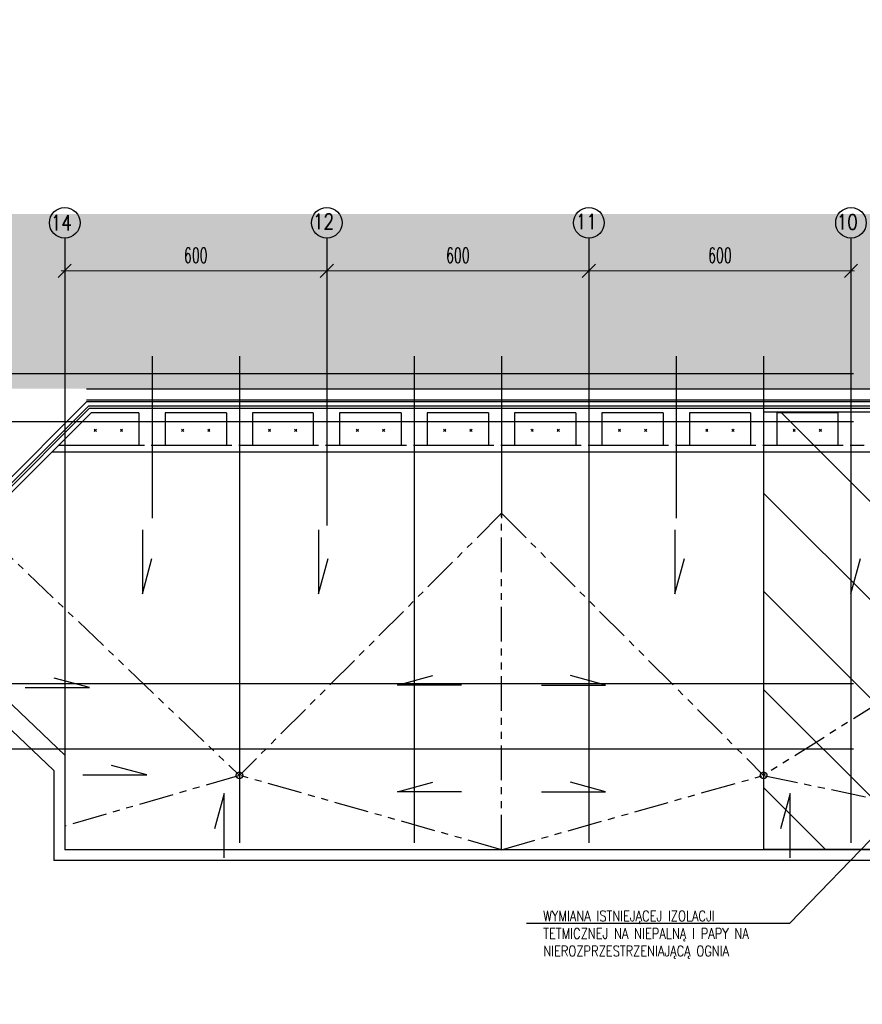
# Model space of a CAD drawing. Header units: centimetres. Extents: x -228435 to 46820, y -89367 to 152985.
# Tile 19 of 256: x -96871 to -77580, y 63660 to 86198. Entities that reach past the tile are written whole.
import ezdxf

# ---------------------------------------------------------------- set-up
doc = ezdxf.new("R2010")
doc.units = ezdxf.units.CM
doc.header["$LTSCALE"] = 50
doc.header["$PDMODE"] = 35
doc.header["$PDSIZE"] = 0.1
for name, pattern in [('Kondygnacja  -0_5$0$HIDDEN', [9.525, 6.35, -3.175]), ('Kondygnacja  -0_5$0$PHANTOM2', [31.75, 15.875, -3.175, 3.175, -3.175, 3.175, -3.175]), ('Osie rzutów$0$DASHDOT2', [12.7, 6.35, -3.175, 0, -3.175])]:
    doc.linetypes.add(name, pattern=pattern)
doc.layers.get('0').update_dxf_attribs({"color": 8})
doc.layers.get('DEFPOINTS').update_dxf_attribs({"color": 8})
for name, color, linetype in [('Dach$0$ARCH_INFO_OPISY', 8, 'Continuous'), ('Dach$0$ARCH_WIDOK_IST', 8, 'Continuous'), ('Kondygnacja  -0_5$0$ARCH_GRUNT', 8, 'Continuous'), ('Kondygnacja  -0_5$0$ARCH_INFO_OPISY_IST', 8, 'Continuous'), ('Kondygnacja  -0_5$0$ARCH_MUROWANE_IST', 8, 'Continuous'), ('Kondygnacja  -0_5$0$ARCH_NIEWIDOK_IST', 8, 'Kondygnacja  -0_5$0$HIDDEN'), ('Kondygnacja  -0_5$0$ARCH_ODWODNIENIE_IST', 8, 'Kondygnacja  -0_5$0$PHANTOM2'), ('Kondygnacja  -0_5$0$ARCH_WIDOK_IST', 8, 'Continuous'), ('Osie rzutów$0$ARCH_INFO_OSIE_IST', 8, 'Osie rzutów$0$DASHDOT2'), ('Osie rzutów$0$ARCH_INFO_OSIE_OPISY_IST', 8, 'Continuous')]:
    doc.layers.add(name, color=color, linetype=linetype)
doc.layers.add('Osie rzutów$0$ARCH_INFO_WYMIARY', color=8, linetype='Continuous', lineweight=9)
doc.styles.add('Dach$0$ROMANS-50-CM', font='romans.shx', dxfattribs={"width": 0.8, "height": 10})
doc.styles.add('Osie rzutów$0$ROMANS-250-CM', font='romans.shx', dxfattribs={"width": 0.8, "height": 50})
doc.styles.add('Osie rzutów$0$wymiary_cuprum', font='Romans.shx', dxfattribs={"width": 0.6})
doc.dimstyles.new('Osie rzutów$0$ARCH_ CT', dxfattribs={"dimtxt": 20, "dimasz": 20, "dimexe": 12, "dimexo": 20, "dimgap": 5, "dimtad": 1, "dimdec": 1, "dimrnd": 0.5, "dimzin": 9, "dimdsep": 46, "dimtxsty": 'Osie rzutów$0$wymiary_cuprum', "dimblk": 'Osie rzutów$0$_Oblique', "dimcen": 8, "dimdle": 12, "dimclrd": 256, "dimclre": 256, "dimclrt": 55, "dimadec": 1, "dimazin": 0, "dimtfac": 1, "dimtdec": 1, "dimtmove": 1, "dimatfit": 2, "dimldrblk": 'Osie rzutów$0$_Dot', "dimfxl": 50, "dimtolj": 1, "dimtzin": 0, "dimlwd": -1, "dimlwe": -1, "dimarcsym": 0})

# ---------------------------------------------------------------- blocks, each defined once
blk = doc.blocks.new('Osie rzutów$0$_Oblique')
at = {"color": 0, "linetype": 'ByBlock', "lineweight": -2}
blk.add_line((-0.5, -0.5), (0.5, 0.5), dxfattribs=at)
blk = doc.blocks.new('*D302')
at = {"layer": 'DEFPOINTS', "color": 0}
for p in [(2530, 12581.6), (3130, 12581.6), (3130, 12544.9)]:
    blk.add_point(p, dxfattribs=at)
at = {"layer": 'Osie rzutów$0$ARCH_INFO_WYMIARY'}
for p, q in [((2530, 12566.6), (2530, 12536.9)), ((3130, 12566.6), (3130, 12536.9)), ((2522, 12544.9), (3138, 12544.9))]:
    blk.add_line(p, q, dxfattribs=at)
at = {"layer": 'Osie rzutów$0$ARCH_INFO_WYMIARY', "xscale": 30, "yscale": 30, "zscale": 30, "rotation": 180}
blk.add_blockref('Osie rzutów$0$_Oblique', (2530, 12544.9), dxfattribs=at)
at = {"layer": 'Osie rzutów$0$ARCH_INFO_WYMIARY', "xscale": 30, "yscale": 30, "zscale": 30}
blk.add_blockref('Osie rzutów$0$_Oblique', (3130, 12544.9), dxfattribs=at)
at = {"layer": 'Osie rzutów$0$ARCH_INFO_WYMIARY', "color": 55, "insert": (2830, 12580.4), "char_height": 35, "attachment_point": 5, "style": 'Osie rzutów$0$wymiary_cuprum'}
blk.add_mtext('\\A1;600', dxfattribs=at)
blk = doc.blocks.new('Osie rzutów$0$_Dot')
at = {"color": 0, "linetype": 'ByBlock', "lineweight": -2}
blk.add_line((-0.5, 0), (-1, 0), dxfattribs=at)
at = {"color": 0, "linetype": 'ByBlock', "const_width": 0.5}
blk.add_lwpolyline([(-0.25, 0, 1), (0.25, 0, 1)], format="xyb", close=True, dxfattribs=at)
blk = doc.blocks.new('*D303')
at = {"layer": 'DEFPOINTS', "color": 0}
for p in [(3130, 12581.6), (3730, 12581.6), (3730, 12544.9)]:
    blk.add_point(p, dxfattribs=at)
at = {"layer": 'Osie rzutów$0$ARCH_INFO_WYMIARY'}
for p, q in [((3130, 12566.6), (3130, 12536.9)), ((3730, 12566.6), (3730, 12536.9)), ((3122, 12544.9), (3738, 12544.9))]:
    blk.add_line(p, q, dxfattribs=at)
at = {"layer": 'Osie rzutów$0$ARCH_INFO_WYMIARY', "xscale": 30, "yscale": 30, "zscale": 30, "rotation": 180}
blk.add_blockref('Osie rzutów$0$_Oblique', (3130, 12544.9), dxfattribs=at)
at = {"layer": 'Osie rzutów$0$ARCH_INFO_WYMIARY', "xscale": 30, "yscale": 30, "zscale": 30}
blk.add_blockref('Osie rzutów$0$_Oblique', (3730, 12544.9), dxfattribs=at)
at = {"layer": 'Osie rzutów$0$ARCH_INFO_WYMIARY', "color": 55, "insert": (3430, 12580.4), "char_height": 35, "attachment_point": 5, "style": 'Osie rzutów$0$wymiary_cuprum'}
blk.add_mtext('\\A1;600', dxfattribs=at)
blk = doc.blocks.new('*D304')
at = {"layer": 'DEFPOINTS', "color": 0}
for p in [(3730, 12581.6), (4330, 12581.6), (4330, 12544.9)]:
    blk.add_point(p, dxfattribs=at)
at = {"layer": 'Osie rzutów$0$ARCH_INFO_WYMIARY'}
for p, q in [((3730, 12566.6), (3730, 12536.9)), ((4330, 12566.6), (4330, 12536.9)), ((3722, 12544.9), (4338, 12544.9))]:
    blk.add_line(p, q, dxfattribs=at)
at = {"layer": 'Osie rzutów$0$ARCH_INFO_WYMIARY', "xscale": 30, "yscale": 30, "zscale": 30, "rotation": 180}
blk.add_blockref('Osie rzutów$0$_Oblique', (3730, 12544.9), dxfattribs=at)
at = {"layer": 'Osie rzutów$0$ARCH_INFO_WYMIARY', "xscale": 30, "yscale": 30, "zscale": 30}
blk.add_blockref('Osie rzutów$0$_Oblique', (4330, 12544.9), dxfattribs=at)
at = {"layer": 'Osie rzutów$0$ARCH_INFO_WYMIARY', "color": 55, "insert": (4030, 12580.4), "char_height": 35, "attachment_point": 5, "style": 'Osie rzutów$0$wymiary_cuprum'}
blk.add_mtext('\\A1;600', dxfattribs=at)
blk = doc.blocks.new('Osie rzutów')
at = {"layer": 'Osie rzutów$0$ARCH_INFO_OSIE_IST', "ltscale": 10}
for p, q in [((2530, 12619.9), (2530, 11235.9)), ((3130, 12619.9), (3130, 11961.71)), ((3730, 12619.9), (3730, 11235.9)), ((4330, 12619.9), (4330, 11235.9)), ((2730, 12349.95), (2730, 11978.96)), ((2930, 12349.95), (2930, 11235.9)), ((3330, 12349.95), (3330, 11235.9)), ((3530, 12349.95), (3530, 11978.96)), ((3930, 12349.95), (3930, 11978.96)), ((3930, 12349.95), (3930, 11978.96)), ((4130, 12349.95), (4130, 11235.9)), ((4130, 12349.95), (4130, 11235.9)), ((1578.78, 12310), (4336.04, 12310)), ((1573.48, 12200), (4336.04, 12200)), ((1573.48, 11600), (4336.04, 11600)), ((4336.04, 11450), (1573.48, 11450))]:
    blk.add_line(p, q, dxfattribs=at)
at = {"layer": 'Osie rzutów$0$ARCH_INFO_OSIE_OPISY_IST'}
for centre in [(2530, 12654.9), (3130, 12654.9), (3730, 12654.9), (4330, 12654.9)]:
    blk.add_circle(centre, 35, dxfattribs=at)
at = {"layer": 'Osie rzutów$0$ARCH_INFO_OSIE_OPISY_IST', "style": 'Osie rzutów$0$ROMANS-250-CM', "width": 0.8}
for s, p in [('14', (2498.35, 12637.61)), ('12', (3098.49, 12640.22)), ('11', (3700.27, 12640.01)), ('10', (4297.57, 12639.18))]:
    blk.add_text(s, height=35, dxfattribs=at).set_placement(p)
at = {"layer": 'Osie rzutów$0$ARCH_INFO_WYMIARY'}
for base, p1, p2, picture, middle in [((3130, 12544.9), (2530, 12581.6), (3130, 12581.6), '*D302', (2830, 12580.4)), ((3730, 12544.9), (3130, 12581.6), (3730, 12581.6), '*D303', (3430, 12580.4)), ((4330, 12544.9), (3730, 12581.6), (4330, 12581.6), '*D304', (4030, 12580.4))]:
    dim = blk.add_linear_dim(base=base, p1=p1, p2=p2, dimstyle='Osie rzutów$0$ARCH_ CT', override={"dimtxt": 35, "dimasz": 30, "dimexe": 8, "dimexo": 15, "dimgap": 18, "dimdle": 8}, dxfattribs=at)
    dim.commit()
    dim.dimension.update_dxf_attribs({"geometry": picture, "text_midpoint": middle})

msp = doc.modelspace()

# ---------------------------------------------------------------- hatches: boundary and pattern name
at = {"layer": 'Dach$0$ARCH_WIDOK_IST'}
h = msp.add_hatch(dxfattribs=at)
h.set_pattern_fill('ANSI31', color=256, scale=500, angle=90, style=0)
h.set_pattern_definition([(135, (-121139.8, -44987.4), (-1122.532, -1122.532), [])])
h.paths.add_polyline_path([(-79839.772, 67212.638), (-71829.772, 67212.638), (-71829.772, 77212.638), (-79839.772, 77212.638)])
at = {"layer": 'Kondygnacja  -0_5$0$ARCH_GRUNT', "linetype": 'Continuous', "lineweight": 5}
h = msp.add_hatch(dxfattribs=at)
h.set_pattern_fill('EARTH', color=256, scale=150.000081, angle=45, style=0)
h.set_pattern_definition([(45, (-121140, -45000), (-1e-09, 1347.039), [952.5005, -952.5005]), (45, (-121392.6, -44747.4), (-1e-09, 1347.039), [952.5005, -952.5005]), (45, (-121645.1, -44494.9), (-1e-09, 1347.039), [952.5005, -952.5005]), (135, (-121645.1, -44326.5), (-1347.039, -1e-09), [952.5005, -952.5005]), (135, (-121392.6, -44073.9), (-1347.039, -1e-09), [952.5005, -952.5005]), (135, (-121140, -43821.3), (-1347.039, -1e-09), [952.5005, -952.5005])])
h.paths.add_polyline_path([(-109800.334, 65464.54), (-97514.874, 77750), (-71890, 77750), (-71890, 102550), (-45638.959, 102550), (-33938.959, 90850), (-21790, 90850), (-21790, 82420), (-19190, 82420), (-19190, 79646.447), (-20488.223, 78348.223), (-20936.447, 77900), (-10065.736, 77900), (13934.264, 53900), (20210, 53900), (20210, 43250), (19310, 43250), (19310, 42946.447), (17513.553, 41150), (14360, 41150), (14360, 40060), (28010, 40070.689), (28010, 44557.06), (28010, 49088.932), (24210, 51112.647), (24210, 57900), (15591.118, 57900), (-8408.882, 81900), (-15190, 81900), (-15190, 86020), (-17790, 86020), (-17790, 94850), (-32282.105, 94850), (-43982.105, 106550), (-75890, 106550), (-75890, 81750), (-99171.728, 81750), (-112628.761, 68292.967)])

# ---------------------------------------------------------------- linework, layer by layer
at = {"elevation": 6300}
msp.add_lwpolyline([(-79839.772, 67212.638), (-71829.772, 67212.638), (-71829.772, 77212.638), (-79839.772, 77212.638)], close=True, dxfattribs=at)
at = {"layer": 'Dach$0$ARCH_INFO_OPISY', "elevation": 6300}
msp.add_lwpolyline([(-85266.371, 65517.44), (-79235.788, 65517.44), (-77169.489, 67654.836)], dxfattribs=at)
at = {"layer": 'Kondygnacja  -0_5$0$ARCH_INFO_OPISY_IST'}
for p, q in [((-94062.693, 74523.807), (-94062.693, 73057.152)), ((-90029.428, 74523.807), (-90029.428, 73057.152)), ((-81873.265, 74523.807), (-81873.265, 73057.152)), ((-77840, 74523.807), (-77840, 73057.152)), ((-94062.693, 73057.152), (-93842.784, 73864.698)), ((-90029.428, 73057.152), (-89809.52, 73864.698)), ((-81873.265, 73057.152), (-81653.356, 73864.698)), ((-77840, 73057.152), (-77620.091, 73864.698)), ((-95275.524, 70908.284), (-96083.07, 71128.193)), ((-88223.669, 70967.936), (-87416.123, 71187.845)), ((-83456.331, 70967.936), (-84263.877, 71187.845)), ((-96742.179, 70908.284), (-95275.524, 70908.284)), ((-86757.014, 70967.936), (-88223.669, 70967.936)), ((-84922.986, 70967.936), (-83456.331, 70967.936)), ((-93962.285, 68909.862), (-94769.831, 69129.771)), ((-95428.94, 68909.862), (-93962.285, 68909.862)), ((-88223.669, 68522.108), (-87416.123, 68742.017)), ((-83456.331, 68522.108), (-84263.877, 68742.017)), ((-86757.014, 68522.108), (-88223.669, 68522.108)), ((-84922.986, 68522.108), (-83456.331, 68522.108)), ((-92188.496, 68483.229), (-92408.405, 67675.683)), ((-92188.496, 67016.574), (-92188.496, 68483.229)), ((-79235.136, 68483.229), (-79455.045, 67675.683)), ((-79235.136, 67016.574), (-79235.136, 68483.229))]:
    msp.add_line(p, q, dxfattribs=at)
at = {"layer": 'Kondygnacja  -0_5$0$ARCH_MUROWANE_IST', "ltscale": 4}
for points in [[(-95340, 77500), (-71640, 77500), (-71640, 102600), (-71040, 102600), (-71040, 103050)], [(-95340, 77750), (-71890, 77750), (-71890, 102850), (-71290, 102850), (-71290, 103050)], [(-95340, 77500), (-71640, 77500), (-71640, 102600), (-71040, 102600), (-71040, 103050)], [(-95340, 77750), (-71890, 77750), (-71890, 102850), (-71290, 102850), (-71290, 103050)]]:
    msp.add_lwpolyline(points, dxfattribs=at)
at = {"layer": 'Kondygnacja  -0_5$0$ARCH_NIEWIDOK_IST'}
for p, q in [((-93540, 76450), (-94140, 76450)), ((-91540, 76450), (-92140, 76450)), ((-89551.803, 76450), (-90151.803, 76450)), ((-87540, 76450), (-88140, 76450)), ((-85540, 76450), (-86140, 76450)), ((-83540, 76450), (-84140, 76450)), ((-81540, 76450), (-82140, 76450)), ((-79540, 76450), (-80140, 76450)), ((-77540, 76450), (-78140, 76450))]:
    msp.add_line(p, q, dxfattribs=at)
at = {"layer": 'Kondygnacja  -0_5$0$ARCH_ODWODNIENIE_IST'}
for p, q in [((-85840, 74900), (-91840, 68900)), ((-85840, 67200), (-85840, 74900)), ((-85840, 74900), (-79840, 68900)), ((-97825.407, 74611.039), (-91840, 68900)), ((-71740, 74000), (-79840, 68900)), ((-91840, 68900), (-95840, 67737.322)), ((-85840, 67200), (-91840, 68900)), ((-85840, 67200), (-79840, 68900)), ((-79840, 68900), (-71750, 67200))]:
    msp.add_line(p, q, dxfattribs=at)
for centre in [(-91840, 68900), (-79840, 68900)]:
    msp.add_circle(centre, 75, dxfattribs=at)
at = {"layer": 'Kondygnacja  -0_5$0$ARCH_WIDOK_IST'}
for p, q in [((-95340, 77450), (-107790, 65000)), ((-95298.579, 77350), (-107709.641, 64938.938)), ((-71830, 77450), (-95340, 77450)), ((-71830, 77350), (-95298.579, 77350)), ((-95277.868, 77300), (-107669.462, 64908.406)), ((-95236.447, 77200), (-107589.103, 64847.344)), ((-71830, 77300), (-95277.868, 77300)), ((-94140, 77200), (-95236.447, 77200)), ((-94140, 77200), (-94140, 76450)), ((-92140, 77200), (-93540, 77200)), ((-93540, 77200), (-93540, 76450)), ((-92140, 77200), (-92140, 76450)), ((-90151.803, 77200), (-91540, 77200)), ((-91540, 77200), (-91540, 76450)), ((-90151.803, 77200), (-90151.803, 76450)), ((-88140, 77200), (-89551.803, 77200)), ((-89551.803, 77200), (-89551.803, 76450)), ((-88140, 77200), (-88140, 76450)), ((-86140, 77200), (-87540, 77200)), ((-87540, 77200), (-87540, 76450)), ((-86140, 77200), (-86140, 76450)), ((-84140, 77200), (-85540, 77200)), ((-85540, 77200), (-85540, 76450)), ((-84140, 77200), (-84140, 76450)), ((-82140, 77200), (-83540, 77200)), ((-83540, 77200), (-83540, 76450)), ((-82140, 77200), (-82140, 76450)), ((-80140, 77200), (-81540, 77200)), ((-81540, 77200), (-81540, 76450)), ((-80140, 77200), (-80140, 76450)), ((-78140, 77200), (-79540, 77200)), ((-79540, 77200), (-79540, 76450)), ((-78140, 77200), (-78140, 76450)), ((-95150.363, 76810.363), (-95165, 76825)), ((-95150.363, 76789.637), (-95165, 76775)), ((-95150, 76800), (-95130, 76800)), ((-95115, 76825), (-95129.637, 76810.363)), ((-95115, 76775), (-95129.637, 76789.637)), ((-94550.363, 76810.363), (-94565, 76825)), ((-94550.363, 76789.637), (-94565, 76775)), ((-94550, 76800), (-94530, 76800)), ((-94515, 76825), (-94529.637, 76810.363)), ((-94515, 76775), (-94529.637, 76789.637)), ((-93150.363, 76810.363), (-93165, 76825)), ((-93150.363, 76789.637), (-93165, 76775)), ((-93150, 76800), (-93130, 76800)), ((-93115, 76825), (-93129.637, 76810.363)), ((-93115, 76775), (-93129.637, 76789.637)), ((-92550.363, 76810.363), (-92565, 76825)), ((-92550.363, 76789.637), (-92565, 76775)), ((-92550, 76800), (-92530, 76800)), ((-92515, 76825), (-92529.637, 76810.363)), ((-92515, 76775), (-92529.637, 76789.637)), ((-91162.166, 76810.363), (-91176.803, 76825)), ((-91162.166, 76789.637), (-91176.803, 76775)), ((-91161.803, 76800), (-91141.803, 76800)), ((-91126.803, 76825), (-91141.439, 76810.363)), ((-91126.803, 76775), (-91141.439, 76789.637)), ((-90562.166, 76810.363), (-90576.803, 76825)), ((-90562.166, 76789.637), (-90576.803, 76775)), ((-90561.803, 76800), (-90541.803, 76800)), ((-90526.803, 76825), (-90541.439, 76810.363)), ((-90526.803, 76775), (-90541.439, 76789.637)), ((-89150.363, 76810.363), (-89165, 76825)), ((-89150.363, 76789.637), (-89165, 76775)), ((-89150, 76800), (-89130, 76800)), ((-89115, 76825), (-89129.637, 76810.363)), ((-89115, 76775), (-89129.637, 76789.637)), ((-88550.363, 76810.363), (-88565, 76825)), ((-88550.363, 76789.637), (-88565, 76775)), ((-88550, 76800), (-88530, 76800)), ((-88515, 76825), (-88529.637, 76810.363)), ((-88515, 76775), (-88529.637, 76789.637)), ((-87150.363, 76810.363), (-87165, 76825)), ((-87150.363, 76789.637), (-87165, 76775)), ((-87150, 76800), (-87130, 76800)), ((-87115, 76825), (-87129.637, 76810.363)), ((-87115, 76775), (-87129.637, 76789.637)), ((-86550.363, 76810.363), (-86565, 76825)), ((-86550.363, 76789.637), (-86565, 76775)), ((-86550, 76800), (-86530, 76800)), ((-86515, 76825), (-86529.637, 76810.363)), ((-86515, 76775), (-86529.637, 76789.637)), ((-85150.363, 76810.363), (-85165, 76825)), ((-85150.363, 76789.637), (-85165, 76775)), ((-85150, 76800), (-85130, 76800)), ((-85115, 76825), (-85129.637, 76810.363)), ((-85115, 76775), (-85129.637, 76789.637)), ((-84550.363, 76810.363), (-84565, 76825)), ((-84550.363, 76789.637), (-84565, 76775)), ((-84550, 76800), (-84530, 76800)), ((-84515, 76825), (-84529.637, 76810.363)), ((-84515, 76775), (-84529.637, 76789.637)), ((-83150.363, 76810.363), (-83165, 76825)), ((-83150.363, 76789.637), (-83165, 76775)), ((-83150, 76800), (-83130, 76800)), ((-83115, 76825), (-83129.637, 76810.363)), ((-83115, 76775), (-83129.637, 76789.637)), ((-82550.363, 76810.363), (-82565, 76825)), ((-82550.363, 76789.637), (-82565, 76775)), ((-82550, 76800), (-82530, 76800)), ((-82515, 76825), (-82529.637, 76810.363)), ((-82515, 76775), (-82529.637, 76789.637)), ((-81150.363, 76810.363), (-81165, 76825)), ((-81150.363, 76789.637), (-81165, 76775)), ((-81150, 76800), (-81130, 76800)), ((-81115, 76825), (-81129.637, 76810.363)), ((-81115, 76775), (-81129.637, 76789.637)), ((-80550.363, 76810.363), (-80565, 76825)), ((-80550.363, 76789.637), (-80565, 76775)), ((-80550, 76800), (-80530, 76800)), ((-80515, 76825), (-80529.637, 76810.363)), ((-80515, 76775), (-80529.637, 76789.637)), ((-79150.363, 76810.363), (-79165, 76825)), ((-79150.363, 76789.637), (-79165, 76775)), ((-79150, 76800), (-79130, 76800)), ((-79115, 76825), (-79129.637, 76810.363)), ((-79115, 76775), (-79129.637, 76789.637)), ((-78550.363, 76810.363), (-78565, 76825)), ((-78550.363, 76789.637), (-78565, 76775)), ((-78550, 76800), (-78530, 76800)), ((-78515, 76825), (-78529.637, 76810.363)), ((-78515, 76775), (-78529.637, 76789.637)), ((-94140, 76450), (-95986.447, 76450)), ((-92140, 76450), (-93540, 76450)), ((-90151.803, 76450), (-91540, 76450)), ((-88140, 76450), (-89551.803, 76450)), ((-86140, 76450), (-87540, 76450)), ((-84140, 76450), (-85540, 76450)), ((-82140, 76450), (-83540, 76450)), ((-80140, 76450), (-81540, 76450)), ((-78140, 76450), (-79540, 76450)), ((-71830, 76300), (-96136.447, 76300)), ((-99547.428, 72903.279), (-95840, 69365.797)), ((-99844.27, 72592.176), (-96090, 69010)), ((-96090, 69010), (-96090, 66950)), ((-95840, 69010), (-95840, 67200)), ((-73440, 67200), (-95840, 67200)), ((-73690, 66950), (-96090, 66950))]:
    msp.add_line(p, q, dxfattribs=at)
for centre in [(-95140, 76800), (-94540, 76800), (-93140, 76800), (-92540, 76800), (-91151.803, 76800), (-90551.803, 76800), (-89140, 76800), (-88540, 76800), (-87140, 76800), (-86540, 76800), (-85140, 76800), (-84540, 76800), (-83140, 76800), (-82540, 76800), (-81140, 76800), (-80540, 76800), (-79140, 76800), (-78540, 76800)]:
    msp.add_circle(centre, 10, dxfattribs=at)

# ---------------------------------------------------------------- block references
at = {"layer": 'Osie rzutów$0$ARCH_INFO_OSIE_OPISY_IST', "xscale": 10, "yscale": 10, "zscale": 10}
msp.add_blockref('Osie rzutów', (-121140, -45000), dxfattribs=at)

# ---------------------------------------------------------------- texts
at = {"layer": 'Dach$0$ARCH_INFO_OPISY', "insert": (-84884.387, 65802.411, 6300), "char_height": 240, "width": 5221.32089, "attachment_point": 1, "style": 'Dach$0$ROMANS-50-CM'}
msp.add_mtext('WYMIANA ISTNIEJĄCEJ IZOLACJI TETMICZNEJ NA NIEPALNĄ I PAPY NA NIEROZPRZESTRZENIAJĄCĄ OGNIA', dxfattribs=at)

doc.saveas('drawing.dxf')
